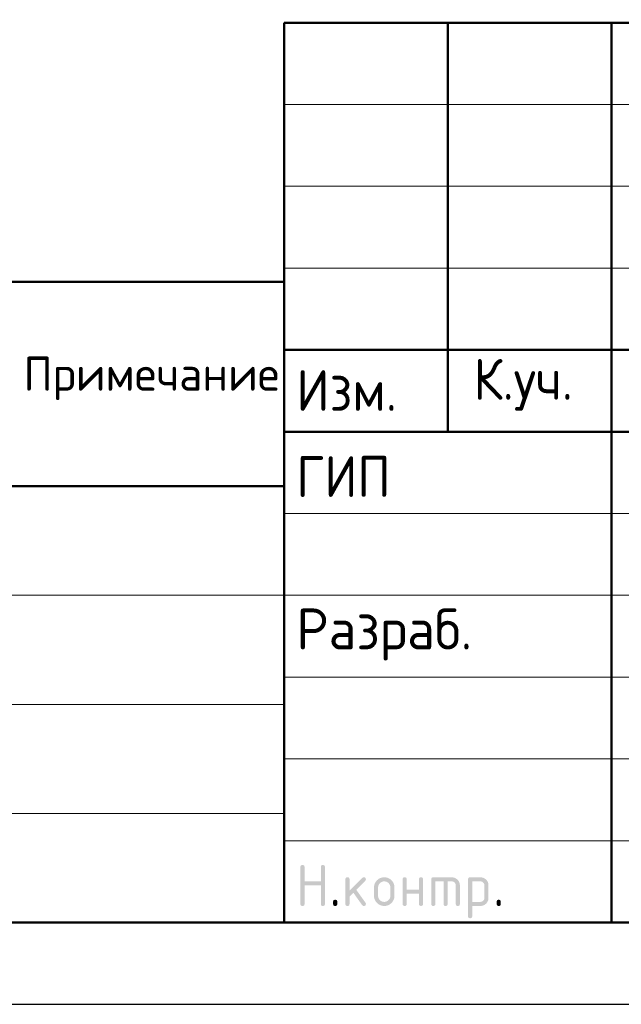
# Model space of a CAD drawing. Header units: millimetres. Extents: x 0 to 50400, y 0 to 35640.
# Tile 7 of 16: x 25661 to 30071, y 0 to 7222. Entities that reach past the tile are written whole.
import ezdxf

# ---------------------------------------------------------------- set-up
doc = ezdxf.new("R2010")
doc.units = ezdxf.units.MM
doc.layers.add('Standard', color=7, linetype='Continuous', lineweight=25)
doc.layers.add('Примечания', color=7, linetype='Continuous', lineweight=13)
doc.styles.add('ISOCPEUR', font='txt')

msp = doc.modelspace()

# ---------------------------------------------------------------- hatches: boundary and pattern name
at = {"layer": 'Standard', "linetype": 'Continuous', "lineweight": 25, "transparency": 33554687}
for points in [[(27718.9, 736.5), (27718.9, 1006.5), (27718.9, 1008.4), (27719.1, 1010.1), (27719.4, 1011.7), (27719.8, 1013.1), (27720.3, 1014.5), (27721, 1015.7), (27721.7, 1016.9), (27722.7, 1017.8), (27723.6, 1018.7), (27724.8, 1019.4), (27725.9, 1020.1), (27727.4, 1020.6), (27728.8, 1021.1), (27730.4, 1021.3), (27732, 1021.5), (27733.9, 1021.5), (27735.8, 1021.5), (27737.4, 1021.3), (27739.1, 1021.1), (27740.5, 1020.6), (27741.9, 1020.1), (27743.1, 1019.4), (27744.3, 1018.7), (27745.2, 1017.8), (27746.1, 1016.9), (27746.8, 1015.7), (27747.5, 1014.5), (27748, 1013.1), (27748.5, 1011.7), (27748.7, 1010.1), (27749, 1008.4), (27749, 1006.6), (27749, 901.6), (27868.6, 901.6), (27868.6, 1006.6), (27868.6, 1008.4), (27868.9, 1010.1), (27869.1, 1011.7), (27869.6, 1013.1), (27870, 1014.5), (27870.7, 1015.7), (27871.4, 1016.9), (27872.4, 1017.8), (27873.3, 1018.7), (27874.5, 1019.4), (27875.7, 1020.1), (27877.1, 1020.6), (27878.5, 1021.1), (27880.1, 1021.3), (27881.8, 1021.5), (27883.6, 1021.5), (27885.5, 1021.5), (27887.2, 1021.3), (27888.8, 1021.1), (27890.2, 1020.6), (27891.6, 1020.1), (27892.8, 1019.4), (27894, 1018.7), (27894.9, 1017.8), (27895.9, 1016.9), (27896.6, 1015.7), (27897.3, 1014.5), (27897.7, 1013.1), (27898.2, 1011.7), (27898.4, 1010.1), (27898.7, 1008.4), (27898.7, 1006.5), (27898.7, 736.5), (27898.7, 734.7), (27898.4, 733), (27898.2, 731.4), (27897.7, 730), (27897.3, 728.6), (27896.6, 727.4), (27895.9, 726.2), (27894.9, 725.3), (27894, 724.4), (27892.8, 723.7), (27891.6, 723), (27890.2, 722.5), (27888.8, 722), (27887.2, 721.8), (27885.5, 721.5), (27883.6, 721.5), (27881.8, 721.5), (27880.1, 721.8), (27878.5, 722), (27877.1, 722.5), (27875.7, 723), (27874.5, 723.7), (27873.3, 724.4), (27872.4, 725.3), (27871.4, 726.2), (27870.7, 727.4), (27870, 728.6), (27869.6, 730), (27869.1, 731.4), (27868.9, 733), (27868.6, 734.7), (27868.6, 736.5), (27868.6, 871.5), (27749, 871.5), (27749, 736.5), (27749, 734.7), (27748.7, 733), (27748.5, 731.4), (27748, 730), (27747.5, 728.6), (27746.8, 727.4), (27746.1, 726.2), (27745.2, 725.3), (27744.3, 724.4), (27743.1, 723.7), (27741.9, 723), (27740.5, 722.5), (27739.1, 722), (27737.4, 721.8), (27735.8, 721.5), (27733.9, 721.5), (27732, 721.5), (27730.4, 721.8), (27728.8, 722), (27727.4, 722.5), (27725.9, 723), (27724.8, 723.7), (27723.6, 724.4), (27722.7, 725.3), (27721.7, 726.2), (27721, 727.4), (27720.3, 728.6), (27719.8, 730), (27719.4, 731.4), (27719.1, 733), (27718.9, 734.7)], [(28078.7, 832.8), (28173, 927.1), (28174.1, 928.1), (28175.3, 929), (28176.5, 929.8), (28177.9, 930.3), (28179.2, 930.8), (28180.6, 931.1), (28182.1, 931.4), (28183.7, 931.4), (28185.6, 931.4), (28187.2, 931.1), (28188.9, 930.9), (28190.3, 930.4), (28191.7, 930), (28192.8, 929.3), (28194, 928.6), (28195, 927.6), (28195.9, 926.7), (28196.6, 925.5), (28197.3, 924.3), (28197.8, 922.9), (28198.2, 921.5), (28198.5, 919.9), (28198.7, 918.3), (28198.7, 916.4), (28198.7, 914.9), (28198.4, 913.5), (28198.1, 912.1), (28197.6, 910.8), (28197, 909.5), (28196.1, 908.3), (28195.3, 907.1), (28194.1, 905.9), (28128.3, 840.1), (28195.7, 745.2), (28197.2, 743.1), (28198, 740.9), (28198.7, 738.7), (28198.7, 736.3), (28198.7, 734.5), (28198.5, 732.8), (28198.2, 731.2), (28197.8, 729.9), (28197.3, 728.5), (28196.6, 727.3), (28195.9, 726.2), (28195, 725.2), (28194, 724.3), (28192.8, 723.6), (28191.7, 722.9), (28190.3, 722.5), (28188.9, 722), (28187.2, 721.8), (28185.6, 721.5), (28183.7, 721.5), (28181.7, 721.5), (28179.9, 721.9), (28178.2, 722.3), (28176.6, 723.1), (28175, 723.9), (28173.7, 725.1), (28172.3, 726.3), (28171.2, 727.9), (28106.7, 818.6), (28078.7, 790.6), (28078.7, 736.5), (28078.7, 734.7), (28078.5, 733), (28078.3, 731.4), (28077.8, 730), (28077.3, 728.6), (28076.6, 727.4), (28075.9, 726.2), (28075, 725.3), (28074, 724.4), (28072.9, 723.7), (28071.7, 723), (28070.3, 722.5), (28068.9, 722), (28067.2, 721.8), (28065.6, 721.5), (28063.7, 721.5), (28061.8, 721.5), (28060.2, 721.8), (28058.5, 722), (28057.1, 722.5), (28055.7, 723), (28054.5, 723.7), (28053.4, 724.4), (28052.4, 725.3), (28051.5, 726.2), (28050.8, 727.4), (28050.1, 728.6), (28049.6, 730), (28049.2, 731.4), (28048.9, 733), (28048.7, 734.7), (28048.7, 736.5), (28048.7, 916.4), (28048.7, 918.3), (28048.9, 919.9), (28049.2, 921.5), (28049.6, 922.9), (28050.1, 924.3), (28050.8, 925.5), (28051.5, 926.7), (28052.4, 927.6), (28053.4, 928.6), (28054.5, 929.3), (28055.7, 930), (28057.1, 930.4), (28058.5, 930.9), (28060.2, 931.1), (28061.8, 931.4), (28063.7, 931.4), (28065.6, 931.4), (28067.2, 931.1), (28068.9, 930.9), (28070.3, 930.4), (28071.7, 930), (28072.9, 929.3), (28074, 928.6), (28075, 927.6), (28075.9, 926.7), (28076.6, 925.5), (28077.3, 924.3), (28077.8, 922.9), (28078.3, 921.5), (28078.5, 919.9), (28078.7, 918.3), (28078.7, 916.4)], [(28498.4, 811.4), (28498.4, 736.5), (28498.4, 734.7), (28498.2, 733), (28497.9, 731.4), (28497.5, 730), (28497, 728.6), (28496.3, 727.4), (28495.6, 726.2), (28494.6, 725.3), (28493.7, 724.4), (28492.5, 723.6), (28491.4, 723), (28489.9, 722.5), (28488.5, 722), (28486.9, 721.8), (28485.2, 721.5), (28483.4, 721.5), (28481.5, 721.5), (28479.8, 721.8), (28478.2, 722), (28476.8, 722.5), (28475.4, 723), (28474.2, 723.7), (28473, 724.4), (28472.1, 725.3), (28471.2, 726.2), (28470.5, 727.4), (28469.8, 728.6), (28469.3, 730), (28468.8, 731.4), (28468.6, 733), (28468.3, 734.7), (28468.3, 736.5), (28468.3, 916.4), (28468.3, 918.3), (28468.6, 919.9), (28468.8, 921.5), (28469.3, 922.9), (28469.8, 924.3), (28470.5, 925.5), (28471.2, 926.7), (28472.1, 927.6), (28473, 928.6), (28474.2, 929.3), (28475.4, 930), (28476.8, 930.4), (28478.2, 930.9), (28479.8, 931.1), (28481.5, 931.4), (28483.4, 931.4), (28485.2, 931.4), (28486.9, 931.1), (28488.5, 930.9), (28489.9, 930.4), (28491.4, 930), (28492.5, 929.3), (28493.7, 928.6), (28494.6, 927.6), (28495.6, 926.7), (28496.3, 925.5), (28497, 924.4), (28497.5, 923), (28497.9, 921.5), (28498.2, 919.9), (28498.4, 918.3), (28498.4, 916.4), (28498.4, 841.5), (28588, 841.5), (28588, 916.4), (28588, 918.3), (28588.2, 919.9), (28588.5, 921.5), (28589, 923), (28589.4, 924.4), (28590.1, 925.5), (28590.8, 926.7), (28591.8, 927.6), (28592.7, 928.6), (28593.9, 929.3), (28595.1, 930), (28596.5, 930.4), (28597.9, 930.9), (28599.5, 931.1), (28601.2, 931.4), (28603, 931.4), (28604.9, 931.4), (28606.6, 931.1), (28608.2, 930.9), (28609.6, 930.4), (28611, 930), (28612.2, 929.3), (28613.4, 928.6), (28614.3, 927.6), (28615.2, 926.7), (28615.9, 925.5), (28616.7, 924.3), (28617.1, 922.9), (28617.6, 921.5), (28617.8, 919.9), (28618.1, 918.3), (28618.1, 916.4), (28618.1, 736.5), (28618.1, 734.7), (28617.8, 733), (28617.6, 731.4), (28617.1, 730), (28616.7, 728.6), (28615.9, 727.4), (28615.2, 726.2), (28614.3, 725.3), (28613.4, 724.4), (28612.2, 723.7), (28611, 723), (28609.6, 722.5), (28608.2, 722), (28606.6, 721.8), (28604.9, 721.5), (28603, 721.5), (28601.2, 721.5), (28599.5, 721.8), (28597.9, 722), (28596.5, 722.5), (28595.1, 723), (28593.9, 723.6), (28592.7, 724.4), (28591.8, 725.3), (28590.8, 726.2), (28590.1, 727.4), (28589.4, 728.6), (28589, 730), (28588.5, 731.4), (28588.2, 733), (28588, 734.7), (28588, 736.5), (28588, 811.4)], [(28693.2, 931.4), (28828.1, 931.4), (28831.2, 931.4), (28834.2, 931.1), (28837.2, 930.8), (28840.1, 930.3), (28843, 929.7), (28845.7, 928.9), (28848.5, 928.1), (28851.2, 927), (28853.8, 925.9), (28856.4, 924.5), (28858.9, 923.2), (28861.3, 921.5), (28863.7, 919.9), (28866, 918), (28868.3, 916.1), (28870.5, 913.9), (28872.7, 911.7), (28874.6, 909.4), (28876.5, 907.1), (28878.2, 904.7), (28879.8, 902.3), (28881.2, 899.7), (28882.5, 897.2), (28883.6, 894.5), (28884.7, 891.9), (28885.5, 889.1), (28886.4, 886.3), (28886.9, 883.4), (28887.5, 880.6), (28887.7, 877.6), (28888, 874.5), (28888, 871.4), (28888, 736.5), (28888, 734.7), (28887.8, 733), (28887.5, 731.4), (28887.1, 730), (28886.6, 728.6), (28885.9, 727.4), (28885.2, 726.2), (28884.3, 725.3), (28883.3, 724.4), (28882.1, 723.7), (28881, 723), (28879.6, 722.5), (28878.1, 722), (28876.5, 721.8), (28874.9, 721.5), (28873, 721.5), (28871.1, 721.5), (28869.5, 721.8), (28867.8, 722), (28866.4, 722.5), (28865, 723), (28863.8, 723.6), (28862.7, 724.4), (28861.7, 725.3), (28860.8, 726.2), (28860.1, 727.4), (28859.4, 728.6), (28858.9, 730), (28858.4, 731.4), (28858.2, 733), (28857.9, 734.7), (28857.9, 736.5), (28857.9, 871.4), (28857.9, 874.5), (28857.4, 877.5), (28856.9, 880.4), (28855.8, 883.1), (28854.7, 885.7), (28853.1, 888.1), (28851.5, 890.5), (28849.3, 892.7), (28847.2, 894.8), (28844.8, 896.5), (28842.4, 898.1), (28839.7, 899.2), (28837.1, 900.2), (28834.1, 900.8), (28831.2, 901.3), (28828, 901.3), (28798.1, 901.3), (28798.1, 736.5), (28798.1, 734.7), (28797.9, 733), (28797.6, 731.4), (28797.2, 730), (28796.7, 728.6), (28796, 727.4), (28795.3, 726.2), (28794.4, 725.3), (28793.4, 724.4), (28792.3, 723.6), (28791.1, 723), (28789.7, 722.5), (28788.3, 722), (28786.6, 721.8), (28785, 721.5), (28783.1, 721.5), (28781.2, 721.5), (28779.6, 721.8), (28777.9, 722), (28776.5, 722.5), (28775.1, 723), (28773.9, 723.6), (28772.8, 724.4), (28771.8, 725.3), (28770.9, 726.2), (28770.2, 727.4), (28769.5, 728.6), (28769, 730), (28768.5, 731.4), (28768.3, 733), (28768.1, 734.7), (28768.1, 736.5), (28768.1, 901.3), (28708.2, 901.3), (28708.2, 736.5), (28708.2, 734.7), (28708, 733), (28707.8, 731.4), (28707.3, 730), (28706.8, 728.6), (28706.1, 727.4), (28705.4, 726.2), (28704.5, 725.3), (28703.5, 724.4), (28702.4, 723.6), (28701.2, 723), (28699.8, 722.5), (28698.4, 722), (28696.7, 721.8), (28695.1, 721.5), (28693.2, 721.5), (28691.3, 721.5), (28689.7, 721.8), (28688, 722), (28686.6, 722.5), (28685.2, 723), (28684, 723.7), (28682.9, 724.4), (28681.9, 725.3), (28681, 726.2), (28680.3, 727.4), (28679.6, 728.6), (28679.1, 730), (28678.7, 731.4), (28678.4, 733), (28678.2, 734.7), (28678.2, 736.5), (28678.2, 916.4), (28678.2, 918.3), (28678.4, 919.9), (28678.6, 921.5), (28679.1, 922.9), (28679.6, 924.3), (28680.3, 925.5), (28681, 926.7), (28681.9, 927.6), (28682.9, 928.6), (28684, 929.3), (28685.2, 930), (28686.6, 930.4), (28688, 930.9), (28689.6, 931.1), (28691.3, 931.4)], [(27958.8, 751.6), (27958.8, 753.5), (27959, 755.1), (27959.3, 756.8), (27959.7, 758.2), (27960.2, 759.6), (27960.9, 760.8), (27961.6, 761.9), (27962.5, 762.9), (27963.5, 763.8), (27964.7, 764.5), (27965.8, 765.2), (27967.2, 765.7), (27968.6, 766.2), (27970.3, 766.4), (27971.9, 766.6), (27973.8, 766.6), (27975.7, 766.6), (27977.3, 766.4), (27979, 766.2), (27980.4, 765.7), (27981.8, 765.2), (27983, 764.5), (27984.1, 763.8), (27985.1, 762.9), (27986, 761.9), (27986.7, 760.8), (27987.4, 759.6), (27987.9, 758.2), (27988.4, 756.8), (27988.6, 755.1), (27988.8, 753.5), (27988.8, 751.6), (27988.8, 736.6), (27988.8, 734.7), (27988.6, 733), (27988.4, 731.4), (27987.9, 730), (27987.4, 728.6), (27986.7, 727.4), (27986, 726.2), (27985.1, 725.3), (27984.1, 724.4), (27983, 723.7), (27981.8, 723), (27980.4, 722.5), (27979, 722), (27977.3, 721.8), (27975.7, 721.5), (27973.8, 721.5), (27971.9, 721.5), (27970.3, 721.8), (27968.6, 722), (27967.2, 722.5), (27965.8, 723), (27964.7, 723.7), (27963.5, 724.4), (27962.5, 725.3), (27961.6, 726.2), (27960.9, 727.4), (27960.2, 728.6), (27959.7, 730), (27959.3, 731.4), (27959, 733), (27958.8, 734.7), (27958.8, 736.6)], [(29158, 751.6), (29158, 753.5), (29158.2, 755.1), (29158.4, 756.8), (29158.9, 758.2), (29159.4, 759.6), (29160.1, 760.8), (29160.8, 761.9), (29161.7, 762.9), (29162.6, 763.8), (29163.8, 764.5), (29165, 765.2), (29166.4, 765.7), (29167.8, 766.2), (29169.5, 766.4), (29171.1, 766.6), (29173, 766.6), (29174.9, 766.6), (29176.5, 766.4), (29178.1, 766.2), (29179.6, 765.7), (29181, 765.2), (29182.1, 764.5), (29183.3, 763.8), (29184.3, 762.9), (29185.2, 761.9), (29185.9, 760.8), (29186.6, 759.6), (29187.1, 758.2), (29187.5, 756.8), (29187.8, 755.1), (29188, 753.5), (29188, 751.6), (29188, 736.6), (29188, 734.7), (29187.8, 733), (29187.5, 731.4), (29187.1, 730), (29186.6, 728.6), (29185.9, 727.4), (29185.2, 726.2), (29184.3, 725.3), (29183.3, 724.4), (29182.1, 723.7), (29181, 723), (29179.6, 722.5), (29178.1, 722), (29176.5, 721.8), (29174.9, 721.5), (29173, 721.5), (29171.1, 721.5), (29169.5, 721.8), (29167.8, 722), (29166.4, 722.5), (29165, 723), (29163.8, 723.7), (29162.6, 724.4), (29161.7, 725.3), (29160.8, 726.2), (29160.1, 727.4), (29159.4, 728.6), (29158.9, 730), (29158.4, 731.4), (29158.2, 733), (29158, 734.7), (29158, 736.6)]]:
    msp.add_hatch(color=7, dxfattribs=at).paths.add_polyline_path(points, flags=16)
h = msp.add_hatch(color=7, dxfattribs=at)
h.paths.add_polyline_path([(28258.5, 796.5), (28258.5, 856.4), (28258.5, 860.3), (28258.8, 864.1), (28259.2, 867.8), (28259.9, 871.4), (28260.6, 875), (28261.6, 878.5), (28262.6, 881.9), (28264, 885.3), (28265.3, 888.6), (28267.1, 891.7), (28268.8, 894.9), (28270.8, 897.9), (28272.9, 901), (28275.3, 903.8), (28277.7, 906.7), (28280.4, 909.5), (28283.1, 912.2), (28286, 914.6), (28288.9, 917), (28291.9, 919.1), (28294.9, 921.1), (28298.1, 922.8), (28301.3, 924.5), (28304.6, 925.9), (28307.9, 927.3), (28311.4, 928.3), (28314.8, 929.3), (28318.4, 930), (28322, 930.7), (28325.7, 931), (28329.5, 931.4), (28333.4, 931.4), (28337.3, 931.4), (28341.1, 931), (28344.9, 930.7), (28348.5, 930), (28352.2, 929.3), (28355.6, 928.3), (28359.1, 927.3), (28362.4, 926), (28365.8, 924.6), (28368.9, 922.9), (28372.1, 921.2), (28375.1, 919.2), (28378.1, 917.1), (28381, 914.8), (28383.9, 912.4), (28386.6, 909.7), (28389.3, 907), (28391.6, 904.1), (28394, 901.3), (28396, 898.2), (28398.1, 895.2), (28399.8, 892), (28401.5, 888.9), (28402.8, 885.5), (28404.2, 882.2), (28405.2, 878.7), (28406.2, 875.2), (28406.9, 871.6), (28407.6, 868), (28407.9, 864.2), (28408.2, 860.4), (28408.2, 856.4), (28408.2, 796.5), (28408.2, 792.6), (28407.9, 788.9), (28407.5, 785.1), (28406.9, 781.5), (28406.2, 777.9), (28405.2, 774.4), (28404.1, 771), (28402.8, 767.7), (28401.4, 764.4), (28399.7, 761.2), (28398, 758), (28395.9, 755), (28393.9, 752), (28391.5, 749.1), (28389.1, 746.2), (28386.3, 743.5), (28383.6, 740.7), (28380.7, 738.3), (28377.8, 735.9), (28374.8, 733.9), (28371.8, 731.8), (28368.6, 730.1), (28365.5, 728.4), (28362.2, 727), (28358.8, 725.6), (28355.4, 724.6), (28351.9, 723.6), (28348.3, 722.9), (28344.7, 722.2), (28341, 721.9), (28337.3, 721.5), (28333.4, 721.5), (28329.5, 721.5), (28325.7, 721.9), (28322, 722.2), (28318.4, 722.9), (28314.8, 723.6), (28311.4, 724.6), (28307.9, 725.6), (28304.6, 727), (28301.3, 728.4), (28298.1, 730.1), (28294.9, 731.8), (28291.9, 733.9), (28288.9, 735.9), (28286, 738.3), (28283.1, 740.7), (28280.4, 743.5), (28277.7, 746.2), (28275.3, 749.1), (28272.9, 752), (28270.8, 755), (28268.8, 758), (28267.1, 761.2), (28265.3, 764.4), (28264, 767.7), (28262.6, 771), (28261.6, 774.4), (28260.6, 777.9), (28259.9, 781.5), (28259.2, 785.1), (28258.8, 788.9), (28258.5, 792.6)], flags=16)
h.paths.add_polyline_path([(28378.2, 796.6), (28378.2, 856.6), (28378.2, 861.2), (28377.4, 865.5), (28376.5, 869.9), (28374.9, 873.8), (28373.2, 877.8), (28370.8, 881.4), (28368.3, 885.1), (28365.1, 888.4), (28361.8, 891.7), (28358.1, 894.1), (28354.5, 896.6), (28350.6, 898.3), (28346.6, 899.9), (28342.3, 900.7), (28338, 901.6), (28333.4, 901.6), (28328.7, 901.6), (28324.4, 900.7), (28320.1, 899.9), (28316.2, 898.3), (28312.2, 896.6), (28308.6, 894.1), (28305, 891.7), (28301.7, 888.4), (28298.4, 885.1), (28295.9, 881.4), (28293.5, 877.8), (28291.8, 873.8), (28290.2, 869.9), (28289.4, 865.5), (28288.6, 861.2), (28288.6, 856.6), (28288.6, 796.6), (28288.6, 791.9), (28289.4, 787.5), (28290.2, 783.2), (28291.8, 779.2), (28293.4, 775.2), (28295.9, 771.6), (28298.3, 767.9), (28301.6, 764.7), (28304.8, 761.4), (28308.4, 758.9), (28312.1, 756.5), (28316, 754.9), (28320, 753.2), (28324.3, 752.4), (28328.7, 751.6), (28333.4, 751.6), (28338, 751.6), (28342.3, 752.4), (28346.6, 753.2), (28350.6, 754.9), (28354.5, 756.5), (28358.1, 759), (28361.8, 761.5), (28365.1, 764.8), (28368.3, 768.1), (28370.8, 771.7), (28373.2, 775.3), (28374.9, 779.3), (28376.5, 783.3), (28377.4, 787.6), (28378.2, 791.9)])
h = msp.add_hatch(color=7, dxfattribs=at)
h.paths.add_polyline_path([(28948.1, 916.4), (28948.1, 918.3), (28948.4, 919.9), (28948.6, 921.5), (28949.1, 923), (28949.5, 924.3), (28950.2, 925.5), (28950.9, 926.7), (28951.9, 927.6), (28952.8, 928.6), (28954, 929.3), (28955.1, 930), (28956.5, 930.4), (28957.9, 930.9), (28959.6, 931.1), (28961.2, 931.4), (28963.1, 931.4), (29038, 931.4), (29041.1, 931.4), (29044.1, 931.1), (29047.2, 930.8), (29050.1, 930.3), (29052.9, 929.8), (29055.7, 928.9), (29058.5, 928.1), (29061.2, 927), (29063.8, 925.9), (29066.4, 924.6), (29068.9, 923.2), (29071.3, 921.6), (29073.7, 920), (29076, 918.1), (29078.3, 916.2), (29080.5, 914), (29082.7, 911.8), (29084.6, 909.5), (29086.5, 907.2), (29088.1, 904.8), (29089.7, 902.4), (29091.1, 899.9), (29092.4, 897.3), (29093.5, 894.7), (29094.6, 892), (29095.4, 889.2), (29096.2, 886.5), (29096.8, 883.5), (29097.3, 880.6), (29097.6, 877.6), (29097.8, 874.6), (29097.8, 871.4), (29097.8, 781.5), (29097.8, 778.4), (29097.6, 775.4), (29097.3, 772.4), (29096.8, 769.5), (29096.2, 766.6), (29095.4, 763.8), (29094.6, 761), (29093.5, 758.4), (29092.4, 755.7), (29091.1, 753.2), (29089.7, 750.7), (29088.1, 748.2), (29086.5, 745.8), (29084.6, 743.5), (29082.7, 741.2), (29080.5, 739), (29078.3, 736.8), (29076, 734.9), (29073.8, 733), (29071.3, 731.4), (29068.9, 729.7), (29066.4, 728.4), (29063.9, 727), (29061.2, 725.9), (29058.6, 724.8), (29055.8, 724), (29053, 723.2), (29050.1, 722.6), (29047.2, 722.1), (29044.2, 721.8), (29041.1, 721.5), (29038, 721.5), (28978.2, 721.5), (28978.2, 646.6), (28978.2, 644.8), (28977.9, 643.1), (28977.7, 641.5), (28977.2, 640.1), (28976.8, 638.7), (28976.1, 637.5), (28975.4, 636.3), (28974.4, 635.4), (28973.5, 634.5), (28972.3, 633.8), (28971.1, 633.1), (28969.7, 632.6), (28968.3, 632.1), (28966.7, 631.9), (28965, 631.7), (28963.1, 631.7), (28961.3, 631.7), (28959.6, 631.9), (28958, 632.1), (28956.6, 632.6), (28955.2, 633.1), (28954, 633.8), (28952.8, 634.5), (28951.9, 635.4), (28950.9, 636.3), (28950.2, 637.5), (28949.5, 638.7), (28949.1, 640.1), (28948.6, 641.5), (28948.4, 643.1), (28948.1, 644.8), (28948.1, 646.6)], flags=16)
h.paths.add_polyline_path([(28978.2, 901.3), (28978.2, 751.6), (29037.9, 751.6), (29041, 751.6), (29043.9, 752.1), (29046.8, 752.7), (29049.4, 753.8), (29052.1, 754.9), (29054.5, 756.5), (29056.9, 758.1), (29059.1, 760.3), (29061.3, 762.5), (29062.9, 764.9), (29064.5, 767.4), (29065.6, 770), (29066.7, 772.7), (29067.2, 775.5), (29067.8, 778.4), (29067.8, 781.5), (29067.8, 871.4), (29067.8, 874.6), (29067.2, 877.5), (29066.7, 880.4), (29065.6, 883.1), (29064.6, 885.7), (29062.9, 888.1), (29061.3, 890.5), (29059.2, 892.7), (29057, 894.9), (29054.6, 896.5), (29052.2, 898.1), (29049.6, 899.2), (29046.9, 900.2), (29044, 900.8), (29041.1, 901.3), (29037.9, 901.3)])

# ---------------------------------------------------------------- linework, layer by layer
at = {"layer": 'Standard', "color": 7, "linetype": 'Continuous', "lineweight": 50, "transparency": 33554687}
for p, q in [((27600, 600), (27600, 7200)), ((27600, 7200), (49800, 7200)), ((28800, 4200), (28800, 7200)), ((30000, 600), (30000, 7200)), ((16100, 5300), (27600, 5300)), ((27600, 5300), (27600, 3800)), ((27600, 4800), (35400, 4800)), ((27600, 4800), (35400, 4800)), ((27600, 4200), (35400, 4200)), ((27600, 4200), (35400, 4200)), ((16100, 3800), (27600, 3800)), ((27600, 3800), (27600, 3000)), ((27600, 3000), (27600, 2200)), ((27600, 2200), (27600, 1400)), ((27600, 1400), (27600, 600)), ((25600, 600), (27600, 600))]:
    msp.add_line(p, q, dxfattribs=at)
at = {"layer": 'Standard', "color": 7, "linetype": 'Continuous', "lineweight": 13, "transparency": 33554687}
for p, q in [((27600, 6600), (35400, 6600)), ((27600, 6000), (35400, 6000)), ((27600, 5400), (35400, 5400)), ((16100, 3800), (27600, 3800)), ((16100, 3800), (27600, 3800)), ((16100, 3800), (27600, 3800)), ((27600, 3600), (35400, 3600)), ((25600, 3000), (27600, 3000)), ((27600, 3000), (35400, 3000)), ((27600, 3000), (35400, 3000)), ((27600, 2400), (35400, 2400)), ((27600, 2400), (35400, 2400)), ((25600, 2200), (27600, 2200)), ((27600, 1800), (35400, 1800)), ((25600, 1400), (27600, 1400)), ((27600, 1200), (35400, 1200))]:
    msp.add_line(p, q, dxfattribs=at)
at = {"layer": 'Standard', "color": 7, "linetype": 'Continuous', "lineweight": 25, "transparency": 33554687}
msp.add_line((27600, 600), (49800, 600), dxfattribs=at)
msp.add_line((27600, 600), (49800, 600), dxfattribs=at)
msp.add_line((27600, 600), (49800, 600), dxfattribs=at)
msp.add_lwpolyline([(0, 0), (50400, 0), (50400, 35640), (0, 35640), (0, 0)], close=True, dxfattribs=at)
at = {"layer": 'Standard', "color": 7, "linetype": 'Continuous', "lineweight": 13, "transparency": 33554687}
msp.add_lwpolyline([(50400, 35640), (0, 35640), (0, 0), (50400, 0), (50400, 35640)], dxfattribs=at)
at = {"layer": 'Standard', "color": 7, "linetype": 'Continuous', "lineweight": 50, "transparency": 33554687}
msp.add_lwpolyline([(2400, 35040), (49800, 35040), (49800, 600), (2400, 600), (2400, 35040)], close=True, dxfattribs=at)
at = {"layer": 'Standard', "color": 7, "linetype": 'Continuous', "lineweight": 25, "transparency": 33554687}
msp.add_lwpolyline([(49800, 7200), (27600, 7200), (27600, 600), (49800, 600), (49800, 7200)], dxfattribs=at)
at = {"layer": 'Примечания', "color": 7, "linetype": 'Continuous', "lineweight": 18, "transparency": 33554687}
msp.add_line((27600, 5300), (27600, 4700), dxfattribs=at)

# ---------------------------------------------------------------- texts
at = {"layer": 'Standard', "color": 7, "linetype": 'Continuous', "lineweight": 18, "transparency": 33554687, "insert": (25687.9, 4432.2), "char_height": 250, "width": 1945.328, "attachment_point": 7, "style": 'ISOCPEUR'}
msp.add_mtext('\\W0.97;Примечание', dxfattribs=at)
at = {"layer": 'Standard', "color": 7, "linetype": 'Continuous', "lineweight": 25, "transparency": 33554687, "char_height": 300, "attachment_point": 7, "style": 'ISOCPEUR'}
for s, insert, width in [('\\W0.93;Изм.', (27688.8, 4353), 903.476), ('\\W0.93;К.уч.', (28987.2, 4353), 979.214), ('\\W0.92;ГИП', (27688.8, 3721.5), 827.543), ('\\W0.96;Разраб.', (27688.8, 2521.5), 1567.875)]:
    msp.add_mtext(s, dxfattribs=dict(at, insert=insert, width=width))

doc.saveas('drawing.dxf')
